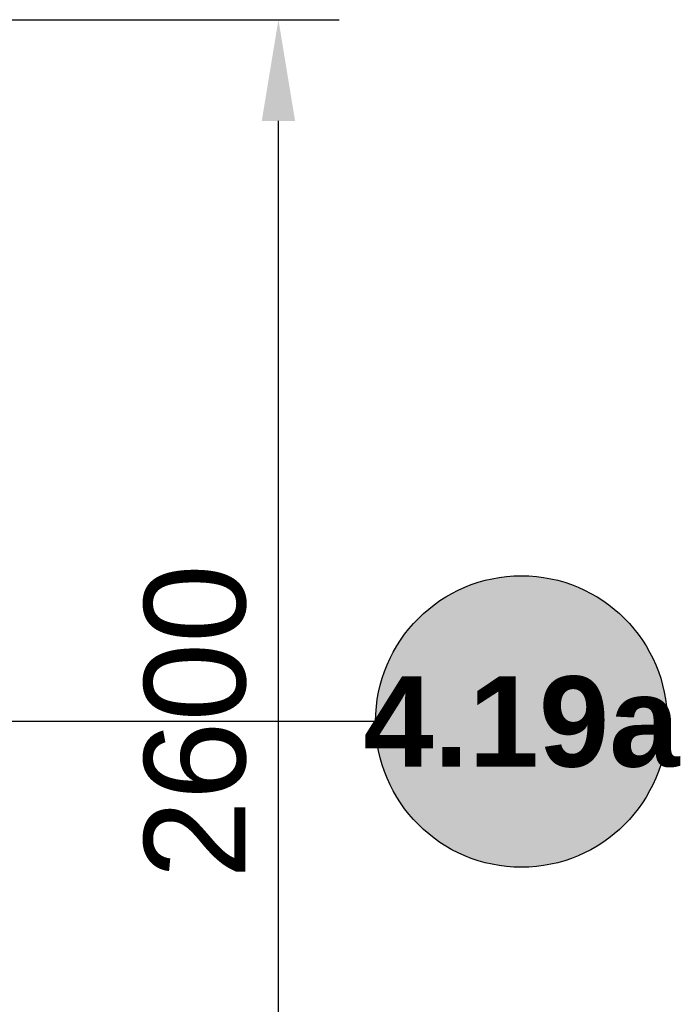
# Model space of a CAD drawing. Header units: millimetres. Extents: x 0 to 420, y 0 to 297.
# Tile 14 of 19: x 230 to 246, y 132 to 157. Entities that reach past the tile are written whole.
import ezdxf
from ezdxf.enums import TextEntityAlignment as Align

# ---------------------------------------------------------------- set-up
doc = ezdxf.new("R2010")
doc.units = ezdxf.units.MM
doc.header["$LTSCALE"] = 0.5
doc.layers.add('COTAS', color=7, linetype='CONTINUOUS', lineweight=25)
doc.layers.add('RELLENO', color=9, linetype='CONTINUOUS', lineweight=13)
doc.styles.add('NEGRITA', font='arialbd.ttf')
doc.styles.get("Standard").update_dxf_attribs({"font": 'arial.ttf'})
doc.dimstyles.new('IRAM', dxfattribs={"dimtxt": 2.5, "dimasz": 2.5, "dimexe": 1.5, "dimexo": 1, "dimgap": 0.8, "dimtad": 1, "dimdec": 1, "dimtxsty": 'Standard', "dimcen": 2.5, "dimazin": 3, "dimtfac": 1, "dimtmove": 0, "dimatfit": 3})

msp = doc.modelspace()

# ---------------------------------------------------------------- hatches: boundary and pattern name
at = {"layer": 'RELLENO', "true_color": 0xffffff}
h = msp.add_hatch(color=7, dxfattribs=at)
edge = h.paths.add_edge_path()
edge.add_arc((242.1213, 139.3333), 3.6, 0, 360)

# ---------------------------------------------------------------- linework, layer by layer
at = {"layer": 'COTAS'}
msp.add_line((238.5213, 139.3333), (220.788, 139.3333), dxfattribs=at)
msp.add_circle((242.1213, 139.3333), 3.6, dxfattribs=at)

# ---------------------------------------------------------------- texts
at = {"layer": 'COTAS', "style": 'NEGRITA'}
msp.add_text('4.19a', height=2.232, dxfattribs=at).set_placement((242.1213, 139.3333), align=Align.MIDDLE_CENTER)

# ---------------------------------------------------------------- dimensions: what is measured, and where the dimension line sits
at = {"layer": 'COTAS'}
msp.add_linear_dim(base=(236.1213, 122), p1=(224.1213, 122), p2=(224.1213, 156.6667), angle=90, dimstyle='IRAM', override={"dimlfac": 75}, dxfattribs=at).render()

doc.saveas('drawing.dxf')
